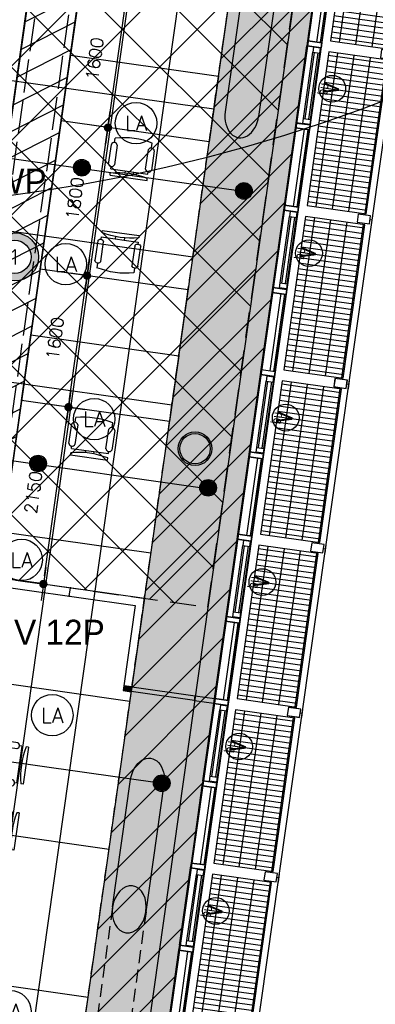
# Model space of a CAD drawing. Header units: millimetres. Extents: x -4107 to 114693, y -37499 to 54671.
# Tile 54 of 156: x 85662 to 89944, y -26765 to -14909. Entities that reach past the tile are written whole.
import ezdxf
from ezdxf.enums import TextEntityAlignment as Align

# ---------------------------------------------------------------- set-up
doc = ezdxf.new("R2010")
doc.units = ezdxf.units.MM
doc.header["$LTSCALE"] = 50
for name, pattern in [('B0702', [4.6875, 3.125, -1.5625]), ('XREF_06_Vloergoot installaties$0$E_GOOT5', [10, 8, -2]), ('XREF_06_werkset$0$B0702', [4.6875, 3.125, -1.5625])]:
    doc.linetypes.add(name, pattern=pattern)
for name, color, linetype in [('FOK_ BRANDSLANGHASPELS', 2, 'Continuous'), ('FOK_05---_TEKST_25', 2, 'Continuous'), ('FOK_08---_MAATVOERING', 2, 'Continuous'), ('FOK_22_BINNENWANDEN', 2, 'Continuous'), ('FOK_22_BINNENWANDEN @ 1 VP1', 2, 'Continuous'), ('FOK_22_BINNENWANDEN @ 1 VP2', 2, 'Continuous'), ('FOK_22_BINNENWANDEN @ 1 VPModel', 2, 'Continuous'), ('FOK_82_LOS MEUBILAIR', 1, 'Continuous'), ('XREF_06_PLAFOND$0$AA00VV4-_SOLID252', 254, 'Continuous'), ('XREF_06_PLAFOND$0$AA45----_PLAFONDAFW', 1, 'Continuous'), ('XREF_06_PLAFOND$0$AI45----_PLAFONDAFW', 2, 'Continuous'), ('XREF_06_Sprinkler installatie$0$WL$1----', 3, 'Continuous'), ('XREF_06_Sprinkler installatie$0$WL524---', 4, 'Continuous'), ('XREF_06_Sprinkler installatie$0$WL6516--', 4, 'Continuous'), ('XREF_06_verlichting$0$EL6311--', 3, 'Continuous'), ('XREF_06_Vloergoot installaties$0$EL6131--_VG', 3, 'Continuous'), ('XREF_06_Vloergoot installaties$0$EL6222--', 3, 'Continuous'), ('XREF_06_werkset$0$AA23NH2-_STAAL', 242, 'Continuous'), ('XREF_06_werkset$0$AI28XH2-_STAAL', 1, 'Continuous'), ('XREF_06_werkset$0$AI31----_BUITENKOZ', 242, 'Continuous'), ('XREF_06_werkset$0$AI31XH4-_ALUMINIUM', 242, 'Continuous'), ('XREF_06_werkset$0$AI32XI--_HOUT', 242, 'Continuous'), ('XREF_06_werkset$0$AI35----_PLAFONDS', 242, 'Continuous'), ('XREF_06_werkset$0$AL$1A---_ALGEMEEN', 7, 'Continuous'), ('XREF_06_werkset$0$AL21RO0-_GLASPLAAT', 2, 'Continuous'), ('XREF_06_werkset$0$AL23NH2-_STAAL', 1, 'Continuous'), ('XREF_06_werkset$0$AL28XH2-_STAAL', 4, 'Continuous'), ('XREF_06_werkset$0$AL31----_BUITENKOZ', 2, 'Continuous'), ('XREF_06_werkset$0$AL31XH4-_ALUMINIUM', 2, 'Continuous'), ('XREF_06_werkset$0$AT$1A---_ALGEMEEN', 7, 'Continuous'), ('XREF_06_werkset$0$AT$8A---_HULPLIJNEN', 241, 'Continuous')]:
    doc.layers.add(name, color=color, linetype=linetype)
doc.styles.add('FOK-DIM', font='romans.shx')
doc.styles.add('XREF_06_Sprinkler installatie$0$Standard', font='txt')
doc.styles.add('XREF_06_verlichting$0$BURO-018', font='simplex.shx', dxfattribs={"height": 180})
doc.styles.add('XREF_06_Vloergoot installaties$0$BURO-018', font='simplex.shx', dxfattribs={"height": 180})
doc.styles.add('XREF_06_werkset$0$00_100', font='ABTPR.SHX', dxfattribs={"width": 0.8, "height": 120})
doc.styles.add('XREF_06_werkset$0$02_100', font='B-GBP.SHX', dxfattribs={"width": 0.8, "height": 250})
doc.dimstyles.new('FOK-100', dxfattribs={"dimscale": 100, "dimtxt": 1.5, "dimasz": 1, "dimexe": 2, "dimexo": 0, "dimgap": 2, "dimtad": 1, "dimdec": 0, "dimzin": 11, "dimdsep": 46, "dimtxsty": 'FOK-DIM', "dimblk1": 'DOT', "dimblk2": 'DOT', "dimsah": 1, "dimcen": 2.5, "dimclrd": 256, "dimclre": 256, "dimclrt": 256, "dimadec": 0, "dimazin": 0, "dimtfac": 1, "dimtdec": 0, "dimtix": 1, "dimtmove": 2, "dimatfit": 3, "dimldrblk": 'DOT', "dimfxl": 2, "dimtolj": 1, "dimtzin": 0, "dimarcsym": 0})

# ---------------------------------------------------------------- blocks, each defined once
blk = doc.blocks.new('XREF_06_Sprinkler installatie$0$SP-KOP02')
at = {"color": 0, "linetype": 'Continuous'}
for p, q in [((-0.87, -0.02), (0.02, 0.87)), ((-0.85, -0.22), (0.22, 0.85)), ((-0.84, 0.23), (-0.23, 0.84)), ((-0.79, -0.38), (0.38, 0.79)), ((-0.7, -0.52), (0.52, 0.7)), ((-0.6, -0.64), (0.64, 0.6)), ((-0.47, -0.74), (0.74, 0.47)), ((-0.32, -0.81), (0.81, 0.32)), ((-0.14, -0.86), (0.86, 0.14)), ((0.07, -0.87), (0.87, -0.07)), ((0.38, -0.79), (0.79, -0.38))]:
    blk.add_line(p, q, dxfattribs=at)
at = {"color": 0, "linetype": 'Continuous', "const_width": 0.875}
blk.add_lwpolyline([(-0.44, 0, 1), (0.44, 0, 1)], format="xyb", close=True, dxfattribs=at)
at = {"color": 0, "linetype": 'Continuous'}
for radius in [1, 0.875]:
    blk.add_circle((0, 0), radius, dxfattribs=at)
at = {"color": 0, "linetype": 'Continuous', "style": 'XREF_06_Sprinkler installatie$0$Standard', "flags": 1}
for tag, p in [('SP_MATCODE', (2, 2)), ('SP_TEMP', (2, -3)), ('SP_DOORL', (2, -5)), ('SP_KFACT', (2, -7)), ('SP_SPRHK', (2, -9)), ('SP_KLEP', (2, -11))]:
    blk.add_attdef(tag, p, '', height=1, dxfattribs=at)
blk = doc.blocks.new('XREF_06_Sprinkler installatie')
at = {"layer": 'XREF_06_Sprinkler installatie$0$WL$1----'}
h = blk.add_hatch(dxfattribs=at)
h.set_pattern_fill('JIS_WOOD', color=256, scale=500, style=0)
h.set_pattern_definition([(45, (0, -36464.7), (-250, 250), [])])
h.paths.add_polyline_path([(30744, 36095), (95371, 36095), (86389, -27328), (59723, -18674), (68741, 7764), (69242, 10785), (68849, 13406), (67639, 16024), (65646, 18160), (63178, 19545), (60388, 20131), (28895, 21976)], flags=16)
h.paths.add_polyline_path([(29854, 37109), (96538, 37109), (87224, -28665), (58654, -19393), (68002, 8015), (68350, 9912), (68461, 10706), (68321, 11469), (68230, 12766), (68109, 13218), (67907, 13527), (67399, 14921), (67173, 15065), (66710, 15980), (66021, 16693), (65105, 17592), (63975, 18326), (62833, 18842), (59823, 19384), (28024, 21253)])
for points in [[(29854, 37109), (96538, 37109), (87224, -28665), (58654, -19393), (68002, 8015), (68350, 9912), (68461, 10706), (68321, 11469), (68230, 12766), (68109, 13218), (67907, 13527), (67399, 14921), (67173, 15065), (66710, 15980), (66021, 16693), (65105, 17592), (63975, 18326), (62833, 18842), (59823, 19384), (28024, 21253)], [(30744, 36095), (95371, 36095), (86389, -27328), (59723, -18674), (68741, 7764), (69242, 10785), (68849, 13406), (67639, 16024), (65646, 18160), (63178, 19545), (60388, 20131), (28895, 21976)]]:
    blk.add_lwpolyline(points, close=True, dxfattribs=at)
at = {"layer": 'XREF_06_Sprinkler installatie$0$WL524---'}
for p, q in [((80455, -15855), (88353, -16974)), ((79944, -19423), (87921, -20553)), ((87377, -24108), (81189, -23232))]:
    blk.add_line(p, q, dxfattribs=at)
at = {"layer": 'XREF_06_Sprinkler installatie$0$WL6516--', "xscale": 99.9999999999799, "yscale": 100, "zscale": 100, "rotation": 7.589429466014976}
for p in [(86411, -16692), (88362, -16971), (85883, -20253), (87930, -20546), (87373, -24103)]:
    blk.add_blockref('XREF_06_Sprinkler installatie$0$SP-KOP02', p, dxfattribs=at)
blk = doc.blocks.new('XREF_06_Vloergoot installaties$0$E00415')
at = {"linetype": 'Continuous'}
h = blk.add_hatch(color=0, dxfattribs=at)
edge = h.paths.add_edge_path()
edge.add_arc((0, 0), 2.9, 0, 360)
edge = h.paths.add_edge_path(flags=16)
edge.add_arc((0, 0), 2, 0, 360)
at = {"color": 0, "linetype": 'Continuous'}
for radius in [2.9, 2]:
    blk.add_circle((0, 0), radius, dxfattribs=at)
at = {"color": 0, "linetype": 'Continuous', "style": 'XREF_06_Vloergoot installaties$0$BURO-018'}
for tag, p in [('E_GKAST', (0, 8)), ('E_GROEP', (0, 5)), ('E_SGROEP', (4.5, 5))]:
    blk.add_attdef(tag, text='', height=1.8, dxfattribs=at).set_placement(p, align=Align.MIDDLE)
at = {"color": 0, "linetype": 'Continuous', "style": 'XREF_06_Vloergoot installaties$0$BURO-018', "flags": 1}
for tag, p in [('E_VERMCODE', (13, 5)), ('E_MATCODE', (0, 0))]:
    blk.add_attdef(tag, text='', height=1.8, dxfattribs=at).set_placement(p, align=Align.MIDDLE)
blk = doc.blocks.new('XREF_06_Vloergoot installaties')
at = {"layer": 'XREF_06_Vloergoot installaties$0$EL6131--_VG', "linetype": 'XREF_06_Vloergoot installaties$0$E_GOOT5'}
for p, q in [((84799, -25148), (92910, 32291)), ((84459, -24696), (92458, 31951))]:
    blk.add_line(p, q, dxfattribs=at)
at = {"layer": 'XREF_06_Vloergoot installaties$0$EL6222--'}
ref = blk.add_blockref('XREF_06_Vloergoot installaties$0$E00415', (85600, -17765), dxfattribs=dict(at, xscale=99.99999999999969, yscale=100, zscale=100, rotation=352.2551880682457))
ref.add_attrib('E_GROEP', '1', dxfattribs={"layer": '0', "color": 1, "linetype": 'Continuous', "height": 180, "style": 'XREF_06_Vloergoot installaties$0$BURO-018'}).set_placement((85600, -17765), align=Align.MIDDLE)
blk = doc.blocks.new('XREF_06_PLAFOND')
at = {"layer": 'XREF_06_PLAFOND$0$AA00VV4-_SOLID252'}
h = blk.add_hatch(color=256, dxfattribs=at)
edge = h.paths.add_edge_path()
edge.add_line((87220, -28653), (96531, 37100))
edge.add_line((96531, 37100), (29925, 37100))
edge.add_line((29925, 37100), (27765, 20607))
edge.add_line((27765, 20607), (31098, 20429))
edge.add_line((31098, 20429), (31103, 20519))
edge.add_line((31103, 20519), (31163, 20516))
edge.add_line((31163, 20516), (31182, 20830))
edge.add_line((31182, 20830), (60332, 19103))
edge.add_arc((59885, 10785), 8330, -18.8339, 86.9194, ccw=False)
edge.add_line((67769, 8096), (58457, -19219))
edge.add_line((58457, -19219), (58453, -19217))
edge.add_line((58453, -19217), (58423, -19307))
edge.add_line((58423, -19307), (87220, -28653))
edge = h.paths.add_edge_path(flags=16)
edge.add_arc((59885, 10785), 9330, 341.176, 446.6105)
edge.add_line((60436, 20099), (31243, 21828))
edge.add_line((31243, 21828), (28955, 21951))
edge.add_line((28955, 21951), (30807, 36095))
edge.add_line((30807, 36095), (95374, 36095))
edge.add_line((95374, 36095), (86393, -27328))
edge.add_line((86393, -27328), (59702, -18666))
edge.add_line((59702, -18666), (68716, 7775))
at = {"layer": 'XREF_06_PLAFOND$0$AA45----_PLAFONDAFW'}
h = blk.add_hatch(dxfattribs=at)
h.set_pattern_fill('ANSI31', color=256, scale=2200, angle=342.02, style=0)
h.set_pattern_definition([(27.02, (0, 0), (-124.9329, 244.9832), [])])
h.paths.add_polyline_path([(84075, -26576), (84655, -26764), (93556, 36095), (92950, 36095)])
at = {"layer": 'XREF_06_PLAFOND$0$AI45----_PLAFONDAFW'}
h = blk.add_hatch(dxfattribs=at)
h.set_pattern_fill('_USER,_O', color=256, scale=1800, pattern_type=0)
h.set_pattern_definition([(351.94, (60508.5, -17546.5), (252.38, 1782.22), [])])
edge = h.paths.add_edge_path(flags=16)
edge.add_arc((41622, 26897), 5450, 0, 180)
edge.add_arc((41622, 26897), 5450, 180, 360)
h.paths.add_polyline_path([(49834, 30277), (51634, 30277), (51634, 27677), (49834, 27677)], flags=16)
edge = h.paths.add_edge_path(flags=16)
edge.add_arc((86127, 26613), 3800, 0, 180)
edge.add_arc((86127, 26613), 3800, 180, 360)
edge = h.paths.add_edge_path(flags=16)
edge.add_arc((74999, -10767), 5450, 0, 180)
edge.add_arc((74999, -10767), 5450, 180, 360)
edge = h.paths.add_edge_path()
edge.add_arc((59888, 10791), 9324, 341.2424, 446.6291)
edge.add_line((60436, 20099), (31243, 21828))
edge.add_line((31243, 21828), (28955, 21951))
edge.add_line((28955, 21951), (30807, 36095))
edge.add_line((30807, 36095), (95374, 36095))
edge.add_line((95374, 36095), (86393, -27328))
edge.add_line((86393, -27328), (59702, -18666))
edge.add_line((59702, -18666), (68717, 7793))
h = blk.add_hatch(dxfattribs=at)
h.set_pattern_fill('_USER,_O', color=256, scale=600, angle=90, pattern_type=0)
h.set_pattern_definition([(81.94, (95317.84, 35698.9), (-594.073, 84.126), [])])
edge = h.paths.add_edge_path(flags=16)
edge.add_arc((86127, 26613), 3800, 0, 360)
edge = h.paths.add_edge_path(flags=16)
edge.add_arc((74999, -10767), 5450, 0, 360)
edge = h.paths.add_edge_path(flags=16)
edge.add_arc((41622, 26897), 5450, 0, 360)
h.paths.add_polyline_path([(49934, 30177), (51534, 30177), (51534, 27777), (49934, 27777)], flags=16)
edge = h.paths.add_edge_path()
edge.add_arc((59888, 10791), 9324, 341.2424, 446.6291)
edge.add_line((60436, 20099), (31243, 21828))
edge.add_line((31243, 21828), (28955, 21951))
edge.add_line((28955, 21951), (30807, 36095))
edge.add_line((30807, 36095), (95374, 36095))
edge.add_line((95374, 36095), (86393, -27328))
edge.add_line((86393, -27328), (59702, -18666))
edge.add_line((59702, -18666), (68717, 7793))
at = {"layer": 'XREF_06_PLAFOND$0$AA45----_PLAFONDAFW'}
blk.add_lwpolyline([(84075, -26576), (84655, -26764), (93556, 36095), (92950, 36095)], close=True, dxfattribs=at)
blk = doc.blocks.new('XREF_06_verlichting$0$1115B3A')
at = {"color": 0, "linetype": 'Continuous'}
blk.add_circle((0, 0), 2.5, dxfattribs=at)
at = {"color": 0, "linetype": 'Continuous', "style": 'XREF_06_verlichting$0$BURO-018'}
for tag, p in [('E_GKAST', (0, 8)), ('E_GROEP', (0, 5)), ('E_SGROEP', (4.5, 5)), ('E_ARMCODE', (0, 0)), ('E_SLET', (4.5, -1))]:
    blk.add_attdef(tag, text='', height=1.8, dxfattribs=at).set_placement(p, align=Align.MIDDLE)
blk = doc.blocks.new('XREF_06_verlichting')
at = {"layer": 'XREF_06_verlichting$0$EL6311--'}
ref = blk.add_blockref('XREF_06_verlichting$0$1115B3A', (87063, -16155), dxfattribs=dict(at, xscale=100, yscale=100, zscale=100))
ref.add_attrib('E_ARMCODE', 'LA', dxfattribs={"layer": '0', "color": 1, "linetype": 'Continuous', "height": 180, "style": 'XREF_06_verlichting$0$BURO-018'}).set_placement((87063, -16155), align=Align.MIDDLE)
ref = blk.add_blockref('XREF_06_verlichting$0$1115B3A', (86217, -17853), dxfattribs=dict(at, xscale=100, yscale=100, zscale=100))
ref.add_attrib('E_ARMCODE', 'LA', dxfattribs={"layer": '0', "color": 1, "linetype": 'Continuous', "height": 180, "style": 'XREF_06_verlichting$0$BURO-018'}).set_placement((86217, -17853), align=Align.MIDDLE)
ref = blk.add_blockref('XREF_06_verlichting$0$1115B3A', (86559, -19719), dxfattribs=dict(at, xscale=100, yscale=100, zscale=100))
ref.add_attrib('E_ARMCODE', 'LA', dxfattribs={"layer": '0', "color": 1, "linetype": 'Continuous', "height": 180, "style": 'XREF_06_verlichting$0$BURO-018'}).set_placement((86559, -19719), align=Align.MIDDLE)
ref = blk.add_blockref('XREF_06_verlichting$0$1115B3A', (85685, -21414), dxfattribs=dict(at, xscale=100, yscale=100, zscale=100))
ref.add_attrib('E_ARMCODE', 'LA', dxfattribs={"layer": '0', "color": 1, "linetype": 'Continuous', "height": 180, "style": 'XREF_06_verlichting$0$BURO-018'}).set_placement((85685, -21414), align=Align.MIDDLE)
ref = blk.add_blockref('XREF_06_verlichting$0$1115B3A', (86054, -23284), dxfattribs=dict(at, xscale=100, yscale=100, zscale=100))
ref.add_attrib('E_ARMCODE', 'LA', dxfattribs={"layer": '0', "color": 1, "linetype": 'Continuous', "height": 180, "style": 'XREF_06_verlichting$0$BURO-018'}).set_placement((86054, -23284), align=Align.MIDDLE)
ref = blk.add_blockref('XREF_06_verlichting$0$1115B3A', (85549, -26848), dxfattribs=dict(at, xscale=100, yscale=100, zscale=100))
ref.add_attrib('E_ARMCODE', 'LA', dxfattribs={"layer": '0', "color": 1, "linetype": 'Continuous', "height": 180, "style": 'XREF_06_verlichting$0$BURO-018'}).set_placement((85549, -26848), align=Align.MIDDLE)
blk = doc.blocks.new('WP 1600-800')
at = {"linetype": 'Continuous'}
for p, q in [((569, 1600), (595, 1600)), ((569, 1600), (569, 1150)), ((648, 1600), (675, 1600)), ((648, 1600), (648, 1150)), ((701, 1636), (940, 1636)), ((940, 1564), (701, 1564)), ((966, 1600), (1022, 1600)), ((648, 1428), (620, 1428)), ((621, 1322), (648, 1322)), ((569, 1150), (595, 1150)), ((648, 1150), (675, 1150)), ((936, 1113), (697, 1113)), ((701, 1186), (940, 1186)), ((966, 1150), (1022, 1150))]:
    blk.add_line(p, q, dxfattribs=at)
blk.add_lwpolyline([(1134, 2275), (1934, 2275), (1934, 475), (1134, 475)], close=True)
for centre, radius, start, end in [((-349, 1375), 971, 346.5803, 13.4197), ((713, 1600), 37.7, 107.2856, 252.7144), ((929, 1600), 37.7, 287.2856, 72.7144), ((78, 1375), 971, 346.5803, 13.4197), ((711, 1149), 38.2, 104.3544, 248.7073), ((926, 1150), 38.2, 284.3544, 68.7073)]:
    blk.add_arc(centre, radius, start, end, dxfattribs=at)
blk = doc.blocks.new('10 PERS VARGADERTAFEL')
at = {"layer": 'FOK_82_LOS MEUBILAIR', "linetype": 'Continuous'}
for p, q in [((68197, 27412), (68193, 27385)), ((68643, 27348), (68197, 27412)), ((68109, 27054), (68143, 27290)), ((68214, 27275), (68180, 27039)), ((68186, 27333), (68182, 27307)), ((68632, 27270), (68186, 27333)), ((68360, 27336), (68356, 27309)), ((68461, 27294), (68465, 27322)), ((68643, 27348), (68639, 27322)), ((68989, 27299), (68985, 27273)), ((69435, 27236), (68989, 27299)), ((68555, 26986), (68589, 27222)), ((68660, 27212), (68626, 26976)), ((68632, 27270), (68628, 27243)), ((68901, 26942), (68935, 27178)), ((69006, 27163), (68973, 26927)), ((68978, 27221), (68974, 27194)), ((69424, 27157), (68978, 27221)), ((69152, 27224), (69148, 27197)), ((69253, 27182), (69257, 27210)), ((69424, 27157), (69420, 27131)), ((69435, 27236), (69431, 27210)), ((69781, 27187), (69777, 27161)), ((70227, 27124), (69781, 27187)), ((69347, 26874), (69381, 27110)), ((69452, 27100), (69419, 26864)), ((69693, 26829), (69727, 27066)), ((69798, 27051), (69765, 26815)), ((69770, 27108), (69766, 27082)), ((70216, 27045), (69770, 27108)), ((69944, 27112), (69940, 27084)), ((70045, 27069), (70049, 27097)), ((70216, 27045), (70212, 27019)), ((70227, 27124), (70223, 27098)), ((70578, 27107), (70574, 27080)), ((71024, 27043), (70578, 27107)), ((71024, 27043), (71020, 27017)), ((68141, 27018), (68133, 26963)), ((68587, 26955), (68579, 26900)), ((70139, 26762), (70173, 26998)), ((70244, 26988), (70211, 26752)), ((70490, 26749), (70523, 26985)), ((70595, 26970), (70561, 26734)), ((70566, 27028), (70563, 27002)), ((71012, 26965), (70566, 27028)), ((70741, 27031), (70737, 27004)), ((70842, 26989), (70846, 27017)), ((70936, 26681), (70969, 26917)), ((71012, 26965), (71009, 26939)), ((67497, 26800), (67733, 26767)), ((68933, 26906), (68925, 26851)), ((69379, 26843), (69371, 26788)), ((71041, 26907), (71007, 26671)), ((67361, 26783), (67298, 26337)), ((67361, 26783), (67387, 26779)), ((67439, 26772), (67376, 26326)), ((67439, 26772), (67466, 26768)), ((67723, 26695), (67487, 26729)), ((67754, 26727), (67809, 26719)), ((69725, 26794), (69717, 26739)), ((70171, 26730), (70164, 26676)), ((70522, 26713), (70514, 26658)), ((67415, 26601), (67387, 26605)), ((70968, 26650), (70960, 26595)), ((67373, 26500), (67400, 26496)), ((67298, 26337), (67324, 26333)), ((67376, 26326), (67403, 26322)), ((67434, 26354), (67670, 26320)), ((67655, 26249), (67419, 26283)), ((67691, 26281), (67746, 26273)), ((71254, 26232), (71199, 26239)), ((71522, 26230), (71285, 26263)), ((71275, 26192), (71512, 26159)), ((71569, 26187), (71506, 25741)), ((71569, 26187), (71543, 26191)), ((71648, 26176), (71585, 25730)), ((71648, 26176), (71622, 26180)), ((67249, 25991), (67185, 25545)), ((67249, 25991), (67275, 25987)), ((67327, 25980), (67264, 25534)), ((67327, 25980), (67353, 25976)), ((67385, 26008), (67621, 25974)), ((71545, 26016), (71573, 26012)), ((67611, 25903), (67375, 25937)), ((67642, 25935), (67697, 25927)), ((71557, 25908), (71530, 25911)), ((67303, 25809), (67275, 25813)), ((71191, 25785), (71136, 25793)), ((71216, 25745), (71453, 25712)), ((71458, 25784), (71222, 25817)), ((71506, 25741), (71480, 25745)), ((71585, 25730), (71558, 25733)), ((67261, 25708), (67288, 25704)), ((67185, 25545), (67212, 25541)), ((67264, 25534), (67290, 25530)), ((67322, 25562), (67558, 25528)), ((67543, 25457), (67307, 25491)), ((67579, 25489), (67634, 25481)), ((71142, 25439), (71087, 25447)), ((71163, 25400), (71399, 25367)), ((71409, 25438), (71173, 25471)), ((71457, 25395), (71394, 24949)), ((71457, 25395), (71431, 25399)), ((71536, 25384), (71472, 24938)), ((71536, 25384), (71509, 25387)), ((67870, 25102), (67878, 25157)), ((71433, 25224), (71461, 25220)), ((67829, 25077), (67796, 24841)), ((67868, 24835), (67902, 25071)), ((68276, 25018), (68243, 24782)), ((68316, 25039), (68324, 25094)), ((68662, 24990), (68670, 25045)), ((71346, 24992), (71110, 25025)), ((71445, 25115), (71418, 25119)), ((68314, 24772), (68348, 25008)), ((68621, 24965), (68588, 24728)), ((68660, 24723), (68694, 24959)), ((69069, 24906), (69035, 24670)), ((69108, 24927), (69116, 24982)), ((69454, 24878), (69462, 24933)), ((71079, 24993), (71024, 25001)), ((71104, 24953), (71340, 24919)), ((71394, 24949), (71367, 24953)), ((71472, 24938), (71446, 24941)), ((67825, 24787), (67829, 24814)), ((68271, 24724), (67825, 24787)), ((69106, 24659), (69140, 24896)), ((69413, 24852), (69380, 24616)), ((69452, 24610), (69486, 24847)), ((69861, 24794), (69827, 24557)), ((69898, 24547), (69932, 24783)), ((69900, 24815), (69908, 24870)), ((70251, 24797), (70258, 24852)), ((70697, 24734), (70704, 24789)), ((67814, 24709), (67818, 24735)), ((68260, 24646), (67814, 24709)), ((67992, 24736), (67996, 24763)), ((68101, 24748), (68097, 24720)), ((68260, 24646), (68264, 24672)), ((68271, 24724), (68275, 24750)), ((68617, 24675), (68621, 24701)), ((69063, 24612), (68617, 24675)), ((70210, 24772), (70177, 24536)), ((70249, 24530), (70282, 24766)), ((70657, 24713), (70624, 24477)), ((70695, 24467), (70729, 24703)), ((68606, 24597), (68610, 24623)), ((69052, 24533), (68606, 24597)), ((68784, 24624), (68788, 24651)), ((68893, 24636), (68889, 24608)), ((69052, 24533), (69056, 24560)), ((69063, 24612), (69067, 24638)), ((69409, 24563), (69413, 24589)), ((69855, 24500), (69409, 24563)), ((69398, 24484), (69402, 24511)), ((69844, 24421), (69398, 24484)), ((69576, 24512), (69580, 24539)), ((69685, 24524), (69681, 24496)), ((69844, 24421), (69848, 24447)), ((69855, 24500), (69859, 24526)), ((70195, 24404), (70199, 24430)), ((70206, 24482), (70210, 24509)), ((70652, 24419), (70206, 24482)), ((70373, 24431), (70376, 24458)), ((70481, 24443), (70477, 24416)), ((70652, 24419), (70656, 24446)), ((70641, 24341), (70195, 24404)), ((70641, 24341), (70645, 24367))]:
    blk.add_line(p, q, dxfattribs=at)
at = {"layer": 'FOK_82_LOS MEUBILAIR'}
for p, q in [((67720, 25293), (67945, 26877)), ((67945, 26877), (71113, 26428)), ((71113, 26428), (70889, 24844)), ((70889, 24844), (67720, 25293))]:
    blk.add_line(p, q, dxfattribs=at)
at = {"layer": 'FOK_82_LOS MEUBILAIR', "linetype": 'Continuous'}
for centre, radius, start, end in [((68176, 27271), 38.2, 6.2944, 150.6473), ((68548, 28288), 971, 248.5203, 275.3597), ((69341, 28176), 971, 248.5203, 275.3597), ((68623, 27206), 37.7, 9.2256, 154.6544), ((68968, 27159), 38.2, 6.2944, 150.6473), ((70133, 28064), 971, 248.5203, 275.3597), ((68147, 27058), 38.2, 186.2944, 330.6473), ((69415, 27094), 37.7, 9.2256, 154.6544), ((69760, 27047), 38.2, 6.2944, 150.6473), ((70929, 27984), 971, 248.5203, 275.3597), ((68489, 27866), 971, 248.5203, 275.3597), ((68592, 26992), 37.7, 189.2256, 334.6544), ((68939, 26946), 38.2, 186.2944, 330.6473), ((70207, 26982), 37.7, 9.2256, 154.6544), ((70557, 26966), 38.2, 6.2944, 150.6473), ((71003, 26901), 37.7, 9.2256, 154.6544), ((67503, 26763), 37.7, 99.2256, 244.6544), ((69281, 27754), 971, 248.5203, 275.3597), ((69384, 26880), 37.7, 189.2256, 334.6544), ((69731, 26834), 38.2, 186.2944, 330.6473), ((66421, 26689), 971, 338.5203, 5.3597), ((67717, 26732), 37.7, 279.2256, 64.6544), ((66843, 26629), 971, 338.5203, 5.3597), ((70073, 27642), 971, 248.5203, 275.3597), ((70177, 26768), 37.7, 189.2256, 334.6544), ((70528, 26753), 38.2, 186.2944, 330.6473), ((70973, 26687), 37.7, 189.2256, 334.6544), ((70869, 27561), 971, 248.5203, 275.3597), ((67438, 26316), 38.2, 96.2944, 240.6473), ((67651, 26287), 38.2, 276.2944, 60.6473), ((72102, 25884), 971, 158.5203, 185.3597), ((71292, 26226), 37.7, 99.2256, 244.6544), ((71505, 26196), 37.7, 279.2256, 64.6544), ((72525, 25824), 971, 158.5203, 185.3597), ((66308, 25896), 971, 338.5203, 5.3597), ((67391, 25971), 37.7, 99.2256, 244.6544), ((67605, 25940), 37.7, 279.2256, 64.6544), ((66731, 25837), 971, 338.5203, 5.3597), ((71231, 25780), 38.2, 103.2327, 247.5856), ((71444, 25749), 38.2, 283.2327, 67.5856), ((67326, 25524), 38.2, 96.2944, 240.6473), ((67539, 25495), 38.2, 276.2944, 60.6473), ((71990, 25092), 971, 158.5203, 185.3597), ((71179, 25434), 37.7, 99.2256, 244.6544), ((71393, 25404), 37.7, 279.2256, 64.6544), ((72413, 25032), 971, 158.5203, 185.3597), ((67968, 24191), 971, 68.5203, 95.3597), ((67865, 25062), 38.2, 13.2327, 157.5856), ((68311, 25002), 37.7, 9.2256, 154.6544), ((68760, 24079), 971, 68.5203, 95.3597), ((71119, 24988), 38.2, 103.2327, 247.5856), ((68657, 24950), 38.2, 13.2327, 157.5856), ((69103, 24890), 37.7, 9.2256, 154.6544), ((69552, 23967), 971, 68.5203, 95.3597), ((71332, 24957), 38.2, 283.2327, 67.5856), ((67833, 24849), 38.2, 193.2327, 337.5856), ((68280, 24788), 37.7, 189.2256, 334.6544), ((69449, 24838), 38.2, 13.2327, 157.5856), ((69895, 24777), 37.7, 9.2256, 154.6544), ((70245, 24757), 38.2, 13.2327, 157.5856), ((70349, 23886), 971, 68.5203, 95.3597), ((67908, 23769), 971, 68.5203, 95.3597), ((68625, 24737), 38.2, 193.2327, 337.5856), ((69072, 24676), 37.7, 189.2256, 334.6544), ((70691, 24697), 37.7, 9.2256, 154.6544), ((68701, 23656), 971, 68.5203, 95.3597), ((69417, 24625), 38.2, 193.2327, 337.5856), ((69864, 24563), 37.7, 189.2256, 334.6544), ((69493, 23544), 971, 68.5203, 95.3597), ((70214, 24544), 38.2, 193.2327, 337.5856), ((70289, 23464), 971, 68.5203, 95.3597), ((70661, 24483), 37.7, 189.2256, 334.6544)]:
    blk.add_arc(centre, radius, start, end, dxfattribs=at)
blk = doc.blocks.new('gevelaansluiting recht')
blk.add_hatch(color=256).paths.add_polyline_path([(4, 30), (-4, -30), (-237, 3), (-229, 63)])
for points in [[(-992, 166), (-999, 116)], [(-229, 58), (-992, 166)], [(-236, 8), (-999, 116)]]:
    blk.add_lwpolyline(points)
blk.add_lwpolyline([(4, 30), (-4, -30), (-237, 3), (-229, 63)], close=True)
blk = doc.blocks.new('XREF_06_werkset$0$281B406F')
for radius in [203, 183]:
    blk.add_circle((0, 0), radius)
blk = doc.blocks.new('XREF_06_werkset$0$V-H-28X00B_09145B1')
at = {"layer": 'XREF_06_werkset$0$AI28XH2-_STAAL'}
for p, q in [((88354, -14483), (88137, -16017)), ((88756, -14540), (88539, -16074)), ((86781, -25593), (86998, -24058)), ((87183, -25650), (87400, -24115))]:
    blk.add_line(p, q, dxfattribs=at)
at = {"layer": 'XREF_06_werkset$0$AI28XH2-_STAAL', "linetype": 'XREF_06_werkset$0$B0702'}
for p, q in [((86781, -25593), (86486, -27730)), ((87183, -25650), (86879, -27832))]:
    blk.add_line(p, q, dxfattribs=at)
at = {"layer": 'XREF_06_werkset$0$AI28XH2-_STAAL'}
blk.add_ellipse((88338, -16046), major_axis=(40, 284), ratio=0.707107, start_param=1.570796, end_param=4.712389, dxfattribs=at)
at = {"layer": 'XREF_06_werkset$0$AI28XH2-_STAAL', "extrusion": (0, 0, -1)}
blk.add_ellipse((87199, -24087), major_axis=(40, 284), ratio=0.707107, start_param=4.712389, end_param=7.853982, dxfattribs=at)
at = {"layer": 'XREF_06_werkset$0$AL28XH2-_STAAL', "extrusion": (0, 0, -1)}
blk.add_ellipse((86982, -25622), major_axis=(40, 284), ratio=0.707107, dxfattribs=at)
at = {"layer": 'XREF_06_werkset$0$AL28XH2-_STAAL'}
blk.add_blockref('XREF_06_werkset$0$281B406F', (87773, -20075), dxfattribs=at)
blk = doc.blocks.new('XREF_06_werkset$0$281KOF8D')
blk.add_lwpolyline([(-50, -75), (50, -75), (50, 75), (-50, 75)], close=True)
blk = doc.blocks.new('XREF_06_werkset$0$V-H-00-01Z_09145B1')
at = {"layer": 'XREF_06_werkset$0$AA23NH2-_STAAL', "color": 13}
for p, q in [((108, -820), (108, -100)), ((174, -820), (174, -100)), ((240, -820), (240, -100)), ((306, -820), (306, -100)), ((372, -820), (372, -100)), ((438, -820), (438, -100)), ((504, -820), (504, -100)), ((570, -820), (570, -100)), ((636, -820), (636, -100)), ((702, -820), (702, -100)), ((768, -820), (768, -100)), ((834, -820), (834, -100)), ((900, -820), (900, -100)), ((966, -820), (966, -100)), ((1032, -820), (1032, -100)), ((1098, -820), (1098, -100)), ((1164, -820), (1164, -100)), ((1230, -820), (1230, -100)), ((1296, -820), (1296, -100)), ((1362, -820), (1362, -100)), ((1428, -820), (1428, -100)), ((1494, -820), (1494, -100)), ((1560, -820), (1560, -100)), ((1626, -820), (1626, -100)), ((1692, -820), (1692, -100)), ((1758, -820), (1758, -100)), ((1824, -820), (1824, -100)), ((1890, -820), (1890, -100)), ((67, -211), (1933, -211)), ((67, -409), (1933, -409)), ((67, -607), (1933, -607)), ((67, -805), (1933, -805))]:
    blk.add_line(p, q, dxfattribs=at)
at = {"layer": 'XREF_06_werkset$0$AI28XH2-_STAAL'}
for p, q in [((-50, -901), (50, -901)), ((1950, -901), (2050, -901))]:
    blk.add_line(p, q, dxfattribs=at)
at = {"layer": 'XREF_06_werkset$0$AL21RO0-_GLASPLAAT', "color": 3}
blk.add_lwpolyline([(0, -900), (2000, -900)], dxfattribs=at)
at = {"layer": 'XREF_06_werkset$0$AL23NH2-_STAAL'}
blk.add_lwpolyline([(1933, -100), (67, -100), (67, -820), (67, -820), (67, -820), (1933, -820), (1933, -100), (1933, -100)], close=True, dxfattribs=at)
at = {"layer": 'XREF_06_werkset$0$AL28XH2-_STAAL'}
for p, q in [((0, -901), (0, -875)), ((2000, -901), (2000, -875))]:
    blk.add_line(p, q, dxfattribs=at)
at = {"layer": 'XREF_06_werkset$0$AL28XH2-_STAAL', "rotation": 180}
for p in [(0, -800), (2000, -800)]:
    blk.add_blockref('XREF_06_werkset$0$281KOF8D', p, dxfattribs=at)
blk = doc.blocks.new('XREF_06_werkset$0$V-K-39-003S_B09145W02')
at = {"color": 0, "linetype": 'ByBlock'}
blk.add_lwpolyline([(-60, 9), (-60, -161), (0, -161), (0, 9)], close=True, dxfattribs=at)
blk = doc.blocks.new('XREF_06_werkset$0$V-K-39-003X_B09145W02')
at = {"color": 0, "linetype": 'ByBlock'}
blk.add_lwpolyline([(60, 9), (60, -161), (0, -161), (0, 9)], close=True, dxfattribs=at)
blk = doc.blocks.new('XREF_06_werkset$0$V-H-31-00KX_B09145W02')
at = {"layer": 'XREF_06_werkset$0$AI31----_BUITENKOZ'}
for p, q in [((60, 89.5), (1000, 89.5)), ((60, -80.5), (1000, -80.5))]:
    blk.add_line(p, q, dxfattribs=at)
at = {"layer": 'XREF_06_werkset$0$AL31----_BUITENKOZ'}
for p, q in [((60, -20.5), (1000, -20.5)), ((60, -65.5), (1000, -65.5))]:
    blk.add_line(p, q, dxfattribs=at)
for name, p in [('XREF_06_werkset$0$V-K-39-003X_B09145W02', (0, 80.5)), ('XREF_06_werkset$0$V-K-39-003S_B09145W02', (1060, 80.5))]:
    blk.add_blockref(name, p, dxfattribs=at)
blk = doc.blocks.new('XREF_06_werkset$0$V-K-39-005S_B09145W02')
at = {"color": 0}
blk.add_lwpolyline([(-67, 0), (-67, -85), (0, -85), (0, 0)], close=True, dxfattribs=at)
blk = doc.blocks.new('XREF_06_werkset$0$V-K-39-005X_B09145W02')
at = {"color": 0}
blk.add_lwpolyline([(67, 0), (67, -85), (0, -85), (0, 0)], close=True, dxfattribs=at)
blk = doc.blocks.new('XREF_06_werkset$0$V-H-31-00JX_B09145W02')
at = {"layer": 'XREF_06_werkset$0$AI31XH4-_ALUMINIUM'}
for p, q in [((60, 90), (1000, 90)), ((127, 10), (933, 10)), ((60, -80), (1000, -80)), ((127, -76), (933, -76))]:
    blk.add_line(p, q, dxfattribs=at)
at = {"layer": 'XREF_06_werkset$0$AL$1A---_ALGEMEEN'}
blk.add_circle((530, -284), 161, dxfattribs=at)
at = {"layer": 'XREF_06_werkset$0$AL31XH4-_ALUMINIUM'}
for p, q in [((127, -10), (933, -10)), ((127, -56), (933, -56))]:
    blk.add_line(p, q, dxfattribs=at)
for name, p in [('XREF_06_werkset$0$V-K-39-003X_B09145W02', (0, 80)), ('XREF_06_werkset$0$V-K-39-003S_B09145W02', (1060, 80))]:
    blk.add_blockref(name, p, dxfattribs=at)
at = {"layer": 'XREF_06_werkset$0$AL31XH4-_ALUMINIUM', "xscale": 0.8955223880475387}
for name, p in [('XREF_06_werkset$0$V-K-39-005X_B09145W02', (67, 10)), ('XREF_06_werkset$0$V-K-39-005S_B09145W02', (993, 10))]:
    blk.add_blockref(name, p, dxfattribs=at)
at = {"layer": 'XREF_06_werkset$0$AT$1A---_ALGEMEEN', "color": 7, "style": 'XREF_06_werkset$0$02_100', "width": 0.8}
blk.add_text('v', height=250, dxfattribs=at).set_placement((530, -241), align=Align.MIDDLE_CENTER)
at = {"layer": 'XREF_06_werkset$0$AT$8A---_HULPLIJNEN', "color": 1, "style": 'XREF_06_werkset$0$00_100', "width": 0.8}
blk.add_text('bu', height=120, dxfattribs=at).set_placement((440, -234))
blk = doc.blocks.new('XREF_06_werkset')
at = {"layer": 'XREF_06_werkset$0$AI32XI--_HOUT'}
for p, q in [((96727, 37270), (87360, -28877)), ((96260, 36864), (87026, -28343))]:
    blk.add_line(p, q, dxfattribs=at)
at = {"layer": 'XREF_06_werkset$0$AI35----_PLAFONDS', "linetype": 'XREF_06_werkset$0$B0702'}
blk.add_lwpolyline([(68716, 7775), (59702, -18666), (86393, -27328), (95374, 36095), (30807, 36095), (28955, 21951), (31243, 21828), (60436, 20099, -0.495504)], format="xyb", close=True, dxfattribs=at)
blk.add_blockref('XREF_06_werkset$0$V-H-28X00B_09145B1', (0, 0))
at = {"rotation": 81.9399999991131}
for name, p in [('XREF_06_werkset$0$V-H-00-01Z_09145B1', (89295, -15216)), ('XREF_06_werkset$0$V-H-31-00KX_B09145W02', (89211, -15235)), ('XREF_06_werkset$0$V-H-31-00JX_B09145W02', (89070, -16225)), ('XREF_06_werkset$0$V-H-00-01Z_09145B1', (89014, -17197)), ('XREF_06_werkset$0$V-H-31-00KX_B09145W02', (88930, -17215)), ('XREF_06_werkset$0$V-H-31-00JX_B09145W02', (88790, -18205)), ('XREF_06_werkset$0$V-H-00-01Z_09145B1', (88734, -19177)), ('XREF_06_werkset$0$V-H-31-00KX_B09145W02', (88650, -19195)), ('XREF_06_werkset$0$V-H-31-00JX_B09145W02', (88510, -20186)), ('XREF_06_werkset$0$V-H-00-01Z_09145B1', (88453, -21157)), ('XREF_06_werkset$0$V-H-31-00KX_B09145W02', (88369, -21176)), ('XREF_06_werkset$0$V-H-31-00JX_B09145W02', (88229, -22166)), ('XREF_06_werkset$0$V-H-00-01Z_09145B1', (88173, -23137)), ('XREF_06_werkset$0$V-H-31-00KX_B09145W02', (88089, -23156)), ('XREF_06_werkset$0$V-H-31-00JX_B09145W02', (87949, -24146)), ('XREF_06_werkset$0$V-H-00-01Z_09145B1', (87892, -25118)), ('XREF_06_werkset$0$V-H-31-00KX_B09145W02', (87809, -25136)), ('XREF_06_werkset$0$V-H-31-00JX_B09145W02', (87668, -26126)), ('XREF_06_werkset$0$V-H-00-01Z_09145B1', (87612, -27098)), ('XREF_06_werkset$0$V-H-31-00KX_B09145W02', (87528, -27116))]:
    blk.add_blockref(name, p, dxfattribs=at)
blk = doc.blocks.new('A$C094F4788')
at = {"layer": 'Defpoints'}
blk.add_lwpolyline([(5, 19), (104, 5)], dxfattribs=at)
blk.add_point((5, 19), dxfattribs=at)
at = {"layer": 'Defpoints', "color": 5}
for p in [(5, 19), (104, 5)]:
    blk.add_point(p, dxfattribs=at)
at = {"layer": 'FOK_22_BINNENWANDEN', "color": 5}
for centre in [(5, 19), (104, 5)]:
    blk.add_circle(centre, 5, dxfattribs=at)
blk = doc.blocks.new('DOT')
at = {"color": 0}
blk.add_line((-2, 0), (2, 0), dxfattribs=at)
at = {"color": 0, "const_width": 0.5}
blk.add_lwpolyline([(-0.25, 0, 1), (0.25, 0, 1)], format="xyb", close=True, dxfattribs=at)
blk = doc.blocks.new('*D146')
at = {"layer": 'Defpoints', "color": 0}
for p in [(86473, -17991), (86473, -17991), (86249, -19575)]:
    blk.add_point(p, dxfattribs=at)
at = {"layer": 'FOK_08---_MAATVOERING', "lineweight": -2}
for p, q in [((86473, -17991), (86275, -17963)), ((86263, -19476), (86459, -18090)), ((86249, -19575), (86051, -19547))]:
    blk.add_line(p, q, dxfattribs=at)
at = {"layer": 'FOK_08---_MAATVOERING', "lineweight": -2, "xscale": 100, "yscale": 100, "zscale": 100}
for p, rotation in [((86473, -17991), 81.93999999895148), ((86249, -19575), 261.9399999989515)]:
    blk.add_blockref('DOT', p, dxfattribs=dict(at, rotation=rotation))
at = {"layer": 'FOK_08---_MAATVOERING', "insert": (86088, -18745), "char_height": 150, "attachment_point": 5, "rotation": 81.94, "style": 'FOK-DIM'}
blk.add_mtext('\\A1;1600', dxfattribs=at)
blk = doc.blocks.new('*D147')
at = {"layer": 'Defpoints', "color": 0}
for p in [(86725, -16209), (86725, -16209), (86473, -17991)]:
    blk.add_point(p, dxfattribs=at)
at = {"layer": 'FOK_08---_MAATVOERING', "lineweight": -2}
for p, q in [((86725, -16209), (86527, -16181)), ((86487, -17892), (86711, -16308)), ((86473, -17991), (86275, -17963))]:
    blk.add_line(p, q, dxfattribs=at)
at = {"layer": 'FOK_08---_MAATVOERING', "lineweight": -2, "xscale": 100, "yscale": 100, "zscale": 100}
for p, rotation in [((86725, -16209), 81.93999999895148), ((86473, -17991), 261.9399999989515)]:
    blk.add_blockref('DOT', p, dxfattribs=dict(at, rotation=rotation))
at = {"layer": 'FOK_08---_MAATVOERING', "insert": (86327, -17061), "char_height": 150, "attachment_point": 5, "rotation": 81.94, "style": 'FOK-DIM'}
blk.add_mtext('\\A1;1800', dxfattribs=at)
blk = doc.blocks.new('*D148')
at = {"layer": 'Defpoints', "color": 0}
for p in [(86950, -14625), (86950, -14625), (86725, -16209)]:
    blk.add_point(p, dxfattribs=at)
at = {"layer": 'FOK_08---_MAATVOERING', "lineweight": -2}
for p, q in [((86950, -14625), (86752, -14597)), ((86739, -16110), (86936, -14724)), ((86725, -16209), (86527, -16181))]:
    blk.add_line(p, q, dxfattribs=at)
at = {"layer": 'FOK_08---_MAATVOERING', "lineweight": -2, "xscale": 100, "yscale": 100, "zscale": 100}
for p, rotation in [((86950, -14625), 81.93999999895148), ((86725, -16209), 261.9399999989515)]:
    blk.add_blockref('DOT', p, dxfattribs=dict(at, rotation=rotation))
at = {"layer": 'FOK_08---_MAATVOERING', "insert": (86565, -15378), "char_height": 150, "attachment_point": 5, "rotation": 81.94, "style": 'FOK-DIM'}
blk.add_mtext('\\A1;1600', dxfattribs=at)
blk = doc.blocks.new('*D149')
at = {"layer": 'Defpoints', "color": 0}
for p in [(86249, -19575), (86249, -19575), (85947, -21704)]:
    blk.add_point(p, dxfattribs=at)
at = {"layer": 'FOK_08---_MAATVOERING', "lineweight": -2}
for p, q in [((85961, -21605), (86235, -19674)), ((86249, -19575), (86447, -19603)), ((85947, -21704), (85749, -21676))]:
    blk.add_line(p, q, dxfattribs=at)
at = {"layer": 'FOK_08---_MAATVOERING', "lineweight": -2, "xscale": 100, "yscale": 100, "zscale": 100}
for p, rotation in [((86249, -19575), 81.93999999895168), ((85947, -21704), 261.9399999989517)]:
    blk.add_blockref('DOT', p, dxfattribs=dict(at, rotation=rotation))
at = {"layer": 'FOK_08---_MAATVOERING', "insert": (85826, -20601), "char_height": 150, "attachment_point": 5, "rotation": 81.94, "style": 'FOK-DIM'}
blk.add_mtext('\\A1;2150', dxfattribs=at)
blk = doc.blocks.new('A$C4D8164B4')
at = {"layer": 'FOK_ BRANDSLANGHASPELS', "color": 2}
blk.add_circle((20000, 20000), 20000, dxfattribs=at)
blk = doc.blocks.new('*U998')
at = {"layer": 'FOK_22_BINNENWANDEN @ 1 VP1'}
blk.add_hatch(color=256, dxfattribs=at).paths.add_polyline_path([(87014, -22943), (86915, -22929), (86906, -22988), (87005, -23002)])
at = {"layer": 'FOK_22_BINNENWANDEN @ 1 VP2'}
blk.add_hatch(color=256, dxfattribs=at).paths.add_polyline_path([(87014, -22943), (86915, -22929), (86906, -22988), (87005, -23002)])
at = {"layer": 'FOK_22_BINNENWANDEN @ 1 VPModel'}
blk.add_hatch(color=256, dxfattribs=at).paths.add_polyline_path([(87014, -22943), (86915, -22929), (86906, -22988), (87005, -23002)])

msp = doc.modelspace()

# ---------------------------------------------------------------- hatches: boundary and pattern name
at = {"layer": 'FOK_08---_MAATVOERING'}
h = msp.add_hatch(dxfattribs=at)
h.set_pattern_fill('ANSI37', color=254, scale=200, style=0)
h.set_pattern_definition([(45, (10119.66, -50497.9), (-449.013, 449.013), []), (135, (10119.66, -50497.9), (-449.013, -449.013), [])])
h.paths.add_polyline_path([(83402, -3871.3), (80976.4, -21000.4), (87926.7, -21984.6), (90352.3, -4855.5)])

# ---------------------------------------------------------------- linework, layer by layer
at = {"layer": 'FOK_08---_MAATVOERING', "color": 13, "linetype": 'B0702', "ltscale": 2}
msp.add_lwpolyline([(83402, -3871.3), (80976.4, -21000.4), (87926.7, -21984.6), (90352.3, -4855.5), (83402, -3871.3)], dxfattribs=at)
at = {"layer": 'FOK_22_BINNENWANDEN'}
for points in [[(72439.8, -22799.5), (72857.4, -19850.7), (87164.7, -21876.7), (87013.7, -22943)], [(80266.3, -21000.8), (87051.6, -21961.7), (86914.6, -22929)]]:
    msp.add_lwpolyline(points, dxfattribs=at)
msp.add_lwpolyline([(87013.7, -22943), (86914.6, -22929), (86906.2, -22988.4), (87005.3, -23002.4)], close=True, dxfattribs=at)

# ---------------------------------------------------------------- block references
for name in ['XREF_06_werkset', 'XREF_06_PLAFOND', 'XREF_06_PLAFOND', 'XREF_06_Sprinkler installatie', 'XREF_06_Sprinkler installatie', 'XREF_06_Vloergoot installaties', 'XREF_06_Vloergoot installaties']:
    msp.add_blockref(name, (0, 0))
for name, p in [('XREF_06_verlichting', (0, 0)), ('*U998', (0, 0)), ('gevelaansluiting recht', (88004.5, -23113.6))]:
    msp.add_blockref(name, p, dxfattribs=at)
at = {"layer": 'FOK_22_BINNENWANDEN', "color": 5}
for p in [(62903.1, -17201.9), (58068.5, -37498.6)]:
    msp.add_blockref('A$C4D8164B4', p, dxfattribs=at)
at = {"layer": 'FOK_22_BINNENWANDEN', "rotation": 90}
msp.add_blockref('A$C094F4788', (86278.5, -21854.5), dxfattribs=at)
at = {"layer": 'FOK_82_LOS MEUBILAIR', "xscale": -1, "rotation": 81.94000000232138}
for p in [(88796.2, -13741.1), (88319.5, -17107.5)]:
    msp.add_blockref('WP 1600-800', p, dxfattribs=at)
at = {"layer": 'FOK_82_LOS MEUBILAIR'}
for name, p, rotation in [('WP 1600-800', (88253.9, -17570.6), 81.94000000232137), ('WP 1600-800', (87777.2, -20937.1), 81.94000000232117), ('10 PERS VARGADERTAFEL', (14118.5, -49845.5), 359.9999999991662)]:
    msp.add_blockref(name, p, dxfattribs=dict(at, rotation=rotation))

# ---------------------------------------------------------------- texts
at = {"layer": 'FOK_05---_TEKST_25', "char_height": 300, "width": 57960.996, "attachment_point": 1}
for s, insert in [('{\\fCentury Gothic|b0|i0|c0|p34;8 WP}', (85006.2, -16702.9)), ('{\\fCentury Gothic|b0|i0|c0|p34;V 12P}', (85594, -22134.8))]:
    msp.add_mtext(s, dxfattribs=dict(at, insert=insert))

# ---------------------------------------------------------------- dimensions: what is measured, and where the dimension line sits
at = {"layer": 'FOK_08---_MAATVOERING'}
for base, p1, p2, picture, middle in [((86949.6, -14624.7), (86725.3, -16208.9), (86949.6, -14624.7), '*D148', (86565.2, -15378.3)), ((86725.3, -16208.9), (86472.9, -17991.2), (86725.3, -16208.9), '*D147', (86326.8, -17061.5)), ((86472.9, -17991.2), (86248.6, -19575.4), (86472.9, -17991.2), '*D146', (86088.5, -18744.7)), ((86248.6, -19575.4), (85947.1, -21704.3), (86248.6, -19575.4), '*D149', (85825.6, -20601.3))]:
    dim = msp.add_linear_dim(base=base, p1=p1, p2=p2, angle=261.94, dimstyle='FOK-100', dxfattribs=at)
    dim.commit()
    dim.dimension.update_dxf_attribs({"geometry": picture, "text_midpoint": middle})

doc.saveas('drawing.dxf')
